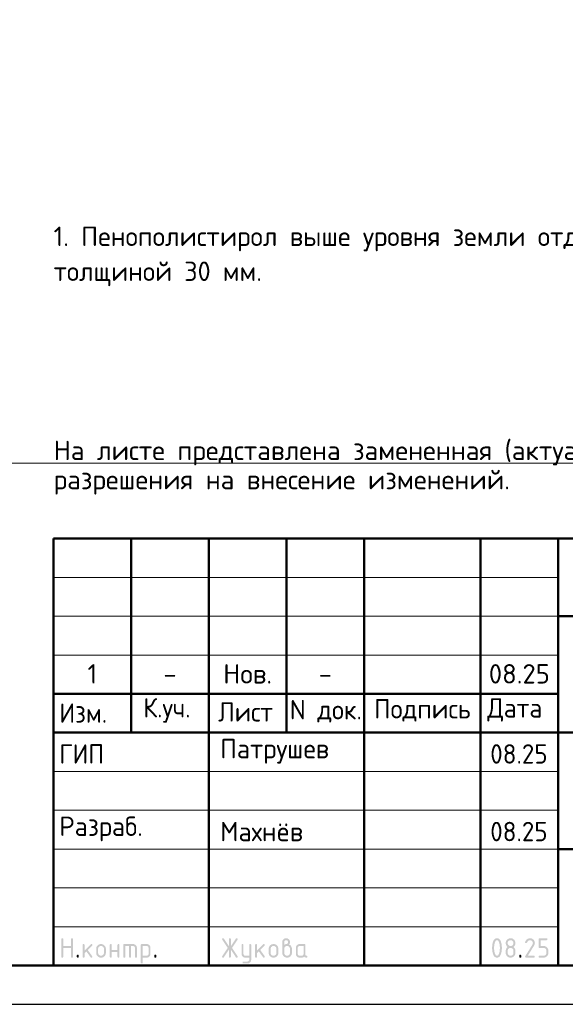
# Model space of a CAD drawing. Header units: millimetres. Extents: x 0 to 42000, y 0 to 29700.
# Tile 2 of 19: x 22563 to 29593, y 0 to 12686. Entities that reach past the tile are written whole.
import ezdxf

# ---------------------------------------------------------------- set-up
doc = ezdxf.new("R2010")
doc.units = ezdxf.units.MM
doc.layers.add('Standard', color=7, linetype='Continuous', lineweight=25)
doc.styles.add('ISOCPEUR', font='txt')

msp = doc.modelspace()

# ---------------------------------------------------------------- hatches: boundary and pattern name
at = {"layer": 'Standard', "linetype": 'Continuous', "lineweight": 25, "transparency": 33554687}
for points in [[(23099, 614), (23099, 839), (23099, 840), (23099, 842), (23099, 843), (23100, 844), (23100, 845), (23101, 846), (23101, 847), (23102, 848), (23103, 849), (23104, 850), (23105, 850), (23106, 851), (23107, 851), (23109, 851), (23110, 851), (23112, 851), (23113, 851), (23115, 851), (23116, 851), (23117, 851), (23118, 850), (23119, 850), (23120, 849), (23121, 848), (23122, 847), (23122, 846), (23123, 845), (23123, 844), (23124, 843), (23124, 842), (23124, 840), (23124, 839), (23124, 751), (23224, 751), (23224, 839), (23224, 840), (23224, 842), (23224, 843), (23225, 844), (23225, 845), (23226, 846), (23226, 847), (23227, 848), (23228, 849), (23229, 850), (23230, 850), (23231, 851), (23232, 851), (23233, 851), (23235, 851), (23236, 851), (23238, 851), (23239, 851), (23241, 851), (23242, 851), (23243, 850), (23244, 850), (23245, 849), (23246, 848), (23247, 847), (23247, 846), (23248, 845), (23248, 844), (23249, 843), (23249, 842), (23249, 840), (23249, 839), (23249, 614), (23249, 612), (23249, 611), (23249, 609), (23248, 608), (23248, 607), (23247, 606), (23247, 605), (23246, 604), (23245, 604), (23244, 603), (23243, 602), (23242, 602), (23241, 602), (23239, 601), (23238, 601), (23236, 601), (23235, 601), (23233, 601), (23232, 602), (23231, 602), (23230, 602), (23229, 603), (23228, 604), (23227, 604), (23226, 605), (23226, 606), (23225, 607), (23225, 608), (23224, 609), (23224, 611), (23224, 612), (23224, 614), (23224, 726), (23124, 726), (23124, 614), (23124, 612), (23124, 611), (23124, 609), (23123, 608), (23123, 607), (23122, 606), (23122, 605), (23121, 604), (23120, 604), (23119, 603), (23118, 602), (23117, 602), (23116, 602), (23115, 601), (23113, 601), (23112, 601), (23110, 601), (23109, 601), (23107, 602), (23106, 602), (23105, 602), (23104, 603), (23103, 604), (23102, 604), (23101, 605), (23101, 606), (23100, 607), (23100, 608), (23099, 609), (23099, 611), (23099, 612)], [(23399, 694), (23478, 773), (23478, 773), (23479, 774), (23480, 775), (23482, 775), (23483, 776), (23484, 776), (23485, 776), (23486, 776), (23488, 776), (23489, 776), (23491, 776), (23492, 775), (23493, 775), (23494, 774), (23495, 774), (23496, 773), (23497, 772), (23497, 771), (23498, 770), (23498, 769), (23499, 768), (23499, 767), (23499, 765), (23499, 764), (23499, 762), (23499, 761), (23498, 760), (23498, 759), (23497, 758), (23497, 757), (23496, 756), (23495, 755), (23440, 700), (23496, 621), (23498, 619), (23498, 617), (23499, 616), (23499, 614), (23499, 612), (23499, 611), (23499, 609), (23498, 608), (23498, 607), (23497, 606), (23497, 605), (23496, 604), (23495, 604), (23494, 603), (23493, 602), (23492, 602), (23491, 602), (23489, 601), (23488, 601), (23486, 601), (23485, 601), (23483, 602), (23482, 602), (23480, 603), (23479, 603), (23478, 604), (23477, 605), (23476, 607), (23422, 682), (23399, 659), (23399, 614), (23399, 612), (23399, 611), (23399, 609), (23398, 608), (23398, 607), (23397, 606), (23397, 605), (23396, 604), (23395, 604), (23394, 603), (23393, 602), (23392, 602), (23391, 602), (23389, 601), (23388, 601), (23386, 601), (23385, 601), (23383, 601), (23382, 602), (23381, 602), (23380, 602), (23379, 603), (23378, 604), (23377, 604), (23376, 605), (23376, 606), (23375, 607), (23375, 608), (23374, 609), (23374, 611), (23374, 612), (23374, 614), (23374, 764), (23374, 765), (23374, 767), (23374, 768), (23375, 769), (23375, 770), (23376, 771), (23376, 772), (23377, 773), (23378, 774), (23379, 774), (23380, 775), (23381, 775), (23382, 776), (23383, 776), (23385, 776), (23386, 776), (23388, 776), (23389, 776), (23391, 776), (23392, 775), (23393, 775), (23394, 774), (23395, 774), (23396, 773), (23397, 772), (23397, 771), (23398, 770), (23398, 769), (23399, 768), (23399, 767), (23399, 765), (23399, 764)], [(23749, 676), (23749, 614), (23749, 612), (23748, 611), (23748, 609), (23748, 608), (23747, 607), (23747, 606), (23746, 605), (23746, 604), (23745, 604), (23744, 603), (23743, 602), (23742, 602), (23740, 602), (23739, 601), (23738, 601), (23736, 601), (23735, 601), (23733, 601), (23732, 602), (23731, 602), (23729, 602), (23729, 603), (23728, 604), (23727, 604), (23726, 605), (23725, 606), (23725, 607), (23724, 608), (23724, 609), (23724, 611), (23724, 612), (23724, 614), (23724, 764), (23724, 765), (23724, 767), (23724, 768), (23724, 769), (23725, 770), (23725, 771), (23726, 772), (23727, 773), (23728, 774), (23729, 774), (23729, 775), (23731, 775), (23732, 776), (23733, 776), (23735, 776), (23736, 776), (23738, 776), (23739, 776), (23740, 776), (23742, 775), (23743, 775), (23744, 774), (23745, 774), (23746, 773), (23746, 772), (23747, 771), (23747, 770), (23748, 769), (23748, 768), (23748, 767), (23749, 765), (23749, 764), (23749, 701), (23823, 701), (23823, 764), (23823, 765), (23824, 767), (23824, 768), (23824, 769), (23825, 770), (23825, 771), (23826, 772), (23826, 773), (23827, 774), (23828, 774), (23829, 775), (23830, 775), (23832, 776), (23833, 776), (23834, 776), (23836, 776), (23837, 776), (23839, 776), (23840, 776), (23841, 775), (23843, 775), (23843, 774), (23844, 774), (23845, 773), (23846, 772), (23847, 771), (23847, 770), (23848, 769), (23848, 768), (23848, 767), (23848, 765), (23848, 764), (23848, 614), (23848, 612), (23848, 611), (23848, 609), (23848, 608), (23847, 607), (23847, 606), (23846, 605), (23845, 604), (23844, 604), (23843, 603), (23843, 602), (23841, 602), (23840, 602), (23839, 601), (23837, 601), (23836, 601), (23834, 601), (23833, 601), (23832, 602), (23830, 602), (23829, 602), (23828, 603), (23827, 604), (23826, 604), (23826, 605), (23825, 606), (23825, 607), (23824, 608), (23824, 609), (23824, 611), (23823, 612), (23823, 614), (23823, 676)], [(23911, 776), (24023, 776), (24026, 776), (24028, 776), (24031, 776), (24033, 775), (24036, 775), (24038, 774), (24040, 773), (24043, 773), (24045, 772), (24047, 770), (24049, 769), (24051, 768), (24053, 767), (24055, 765), (24057, 763), (24059, 762), (24061, 760), (24062, 758), (24064, 756), (24065, 754), (24067, 752), (24068, 750), (24069, 748), (24070, 745), (24071, 743), (24071, 741), (24072, 739), (24072, 736), (24073, 734), (24073, 731), (24073, 729), (24073, 726), (24073, 614), (24073, 612), (24073, 611), (24073, 609), (24073, 608), (24072, 607), (24072, 606), (24071, 605), (24070, 604), (24069, 604), (24068, 603), (24067, 602), (24066, 602), (24065, 602), (24064, 601), (24062, 601), (24061, 601), (24059, 601), (24058, 601), (24057, 602), (24055, 602), (24054, 602), (24053, 603), (24052, 604), (24051, 604), (24051, 605), (24050, 606), (24049, 607), (24049, 608), (24049, 609), (24048, 611), (24048, 612), (24048, 614), (24048, 726), (24048, 729), (24048, 731), (24047, 734), (24046, 736), (24046, 738), (24044, 740), (24043, 742), (24041, 744), (24039, 746), (24037, 747), (24035, 748), (24033, 749), (24031, 750), (24028, 751), (24026, 751), (24023, 751), (23998, 751), (23998, 614), (23998, 612), (23998, 611), (23998, 609), (23998, 608), (23997, 607), (23997, 606), (23996, 605), (23995, 604), (23995, 604), (23994, 603), (23993, 602), (23991, 602), (23990, 602), (23989, 601), (23987, 601), (23986, 601), (23984, 601), (23983, 601), (23982, 602), (23980, 602), (23979, 602), (23978, 603), (23977, 604), (23977, 604), (23976, 605), (23975, 606), (23975, 607), (23974, 608), (23974, 609), (23974, 611), (23973, 612), (23973, 614), (23973, 751), (23924, 751), (23924, 614), (23924, 612), (23923, 611), (23923, 609), (23923, 608), (23922, 607), (23922, 606), (23921, 605), (23920, 604), (23920, 604), (23919, 603), (23918, 602), (23916, 602), (23915, 602), (23914, 601), (23913, 601), (23911, 601), (23909, 601), (23908, 601), (23907, 602), (23906, 602), (23904, 602), (23903, 603), (23902, 604), (23902, 604), (23901, 605), (23900, 606), (23900, 607), (23899, 608), (23899, 609), (23899, 611), (23898, 612), (23898, 614), (23898, 764), (23898, 765), (23899, 767), (23899, 768), (23899, 769), (23900, 770), (23900, 771), (23901, 772), (23902, 773), (23902, 774), (23903, 774), (23904, 775), (23906, 775), (23907, 776), (23908, 776), (23909, 776)], [(25259, 704), (25194, 607), (25193, 605), (25192, 604), (25191, 603), (25190, 603), (25188, 602), (25187, 602), (25185, 601), (25183, 601), (25182, 601), (25180, 601), (25179, 602), (25178, 602), (25177, 603), (25176, 603), (25175, 604), (25174, 605), (25173, 605), (25173, 606), (25172, 607), (25172, 609), (25171, 610), (25171, 611), (25171, 613), (25171, 614), (25171, 616), (25172, 618), (25172, 619), (25173, 621), (25243, 726), (25173, 832), (25172, 833), (25172, 835), (25171, 837), (25171, 838), (25171, 840), (25171, 841), (25171, 843), (25172, 844), (25172, 845), (25173, 846), (25173, 847), (25174, 848), (25175, 849), (25176, 849), (25177, 850), (25178, 850), (25179, 851), (25181, 851), (25182, 851), (25184, 851), (25185, 851), (25187, 851), (25188, 851), (25189, 850), (25191, 849), (25192, 848), (25193, 847), (25194, 846), (25259, 749), (25259, 839), (25259, 840), (25259, 842), (25259, 843), (25259, 844), (25260, 845), (25260, 846), (25261, 847), (25262, 848), (25262, 849), (25263, 850), (25264, 850), (25266, 851), (25267, 851), (25268, 851), (25269, 851), (25271, 851), (25273, 851), (25274, 851), (25275, 851), (25277, 851), (25278, 850), (25279, 850), (25280, 849), (25280, 848), (25281, 847), (25282, 846), (25282, 845), (25283, 844), (25283, 843), (25283, 842), (25284, 840), (25284, 839), (25284, 749), (25348, 846), (25349, 847), (25350, 848), (25351, 849), (25353, 850), (25354, 851), (25356, 851), (25357, 851), (25359, 851), (25360, 851), (25361, 851), (25362, 851), (25363, 850), (25365, 850), (25366, 849), (25367, 848), (25367, 847), (25368, 847), (25369, 846), (25370, 845), (25370, 843), (25371, 842), (25371, 841), (25371, 840), (25371, 839), (25371, 837), (25371, 835), (25370, 833), (25369, 832), (25299, 726), (25369, 621), (25370, 619), (25371, 617), (25371, 616), (25371, 614), (25371, 613), (25371, 611), (25371, 610), (25370, 609), (25370, 608), (25369, 607), (25368, 606), (25368, 605), (25367, 604), (25366, 603), (25365, 603), (25364, 602), (25363, 602), (25361, 602), (25360, 601), (25359, 601), (25357, 601), (25356, 602), (25354, 602), (25353, 603), (25351, 603), (25350, 604), (25349, 605), (25348, 607), (25284, 704), (25284, 614), (25284, 612), (25283, 611), (25283, 609), (25283, 608), (25282, 607), (25282, 606), (25281, 605), (25280, 604), (25280, 604), (25279, 603), (25278, 602), (25277, 602), (25275, 602), (25274, 601), (25273, 601), (25271, 601), (25269, 601), (25268, 601), (25267, 602), (25266, 602), (25264, 602), (25263, 603), (25262, 604), (25262, 604), (25261, 605), (25260, 606), (25260, 607), (25259, 608), (25259, 609), (25259, 611), (25259, 612), (25259, 614)], [(25521, 576), (25521, 601), (25471, 601), (25468, 601), (25466, 602), (25463, 602), (25461, 602), (25458, 603), (25456, 603), (25454, 604), (25452, 605), (25449, 606), (25447, 607), (25445, 608), (25443, 609), (25441, 611), (25439, 612), (25437, 614), (25436, 616), (25434, 618), (25432, 620), (25431, 622), (25429, 624), (25428, 626), (25427, 628), (25426, 630), (25425, 632), (25424, 634), (25423, 637), (25422, 639), (25422, 641), (25422, 644), (25421, 646), (25421, 649), (25421, 651), (25421, 764), (25421, 765), (25421, 767), (25421, 768), (25422, 769), (25422, 770), (25423, 771), (25423, 772), (25424, 773), (25425, 774), (25426, 774), (25427, 775), (25428, 775), (25429, 776), (25431, 776), (25432, 776), (25434, 776), (25435, 776), (25437, 776), (25438, 776), (25439, 775), (25440, 775), (25441, 774), (25442, 774), (25443, 773), (25444, 772), (25444, 771), (25445, 770), (25445, 769), (25446, 768), (25446, 767), (25446, 765), (25446, 764), (25446, 651), (25446, 649), (25447, 646), (25447, 644), (25448, 642), (25449, 640), (25450, 638), (25452, 636), (25454, 634), (25455, 632), (25457, 630), (25459, 629), (25462, 628), (25464, 627), (25466, 627), (25468, 626), (25471, 626), (25521, 626), (25521, 764), (25521, 765), (25521, 767), (25521, 768), (25522, 769), (25522, 770), (25523, 771), (25523, 772), (25524, 773), (25525, 774), (25526, 774), (25527, 775), (25528, 775), (25529, 776), (25530, 776), (25532, 776), (25533, 776), (25535, 776), (25536, 776), (25538, 776), (25539, 775), (25540, 775), (25541, 774), (25542, 774), (25543, 773), (25544, 772), (25544, 771), (25545, 770), (25545, 769), (25545, 768), (25546, 767), (25546, 765), (25546, 764), (25546, 576), (25546, 574), (25546, 571), (25545, 569), (25545, 566), (25545, 564), (25544, 562), (25543, 559), (25542, 557), (25541, 555), (25540, 553), (25539, 551), (25538, 549), (25537, 547), (25535, 545), (25533, 543), (25532, 541), (25530, 539), (25528, 538), (25526, 536), (25524, 535), (25522, 533), (25520, 532), (25518, 531), (25516, 530), (25514, 529), (25511, 528), (25509, 528), (25507, 527), (25504, 527), (25502, 527), (25499, 526), (25497, 526), (25446, 526), (25445, 526), (25443, 527), (25442, 527), (25441, 527), (25440, 528), (25439, 528), (25438, 529), (25437, 529), (25436, 530), (25435, 531), (25435, 532), (25434, 533), (25434, 535), (25434, 536), (25434, 537), (25434, 539), (25434, 540), (25434, 541), (25434, 542), (25435, 544), (25435, 545), (25436, 546), (25436, 547), (25437, 548), (25438, 549), (25439, 549), (25440, 550), (25442, 550), (25443, 551), (25444, 551), (25445, 551), (25446, 551), (25496, 551), (25499, 551), (25501, 552), (25503, 552), (25506, 553), (25508, 554), (25510, 555), (25512, 557), (25514, 558), (25515, 560), (25517, 562), (25518, 564), (25519, 566), (25520, 568), (25520, 571), (25521, 573)], [(25621, 694), (25700, 773), (25700, 773), (25701, 774), (25702, 775), (25704, 775), (25705, 776), (25706, 776), (25707, 776), (25708, 776), (25710, 776), (25711, 776), (25713, 776), (25714, 775), (25715, 775), (25716, 774), (25717, 774), (25718, 773), (25719, 772), (25719, 771), (25720, 770), (25720, 769), (25721, 768), (25721, 767), (25721, 765), (25721, 764), (25721, 762), (25721, 761), (25721, 760), (25720, 759), (25720, 758), (25719, 757), (25718, 756), (25717, 755), (25662, 700), (25719, 621), (25720, 619), (25720, 617), (25721, 616), (25721, 614), (25721, 612), (25721, 611), (25721, 609), (25720, 608), (25720, 607), (25719, 606), (25719, 605), (25718, 604), (25717, 604), (25716, 603), (25715, 602), (25714, 602), (25713, 602), (25711, 601), (25710, 601), (25708, 601), (25707, 601), (25705, 602), (25704, 602), (25703, 603), (25701, 603), (25700, 604), (25699, 605), (25698, 607), (25644, 682), (25621, 659), (25621, 614), (25621, 612), (25621, 611), (25621, 609), (25620, 608), (25620, 607), (25619, 606), (25619, 605), (25618, 604), (25617, 604), (25616, 603), (25615, 602), (25614, 602), (25613, 602), (25611, 601), (25610, 601), (25608, 601), (25607, 601), (25606, 601), (25604, 602), (25603, 602), (25602, 602), (25601, 603), (25600, 604), (25599, 604), (25598, 605), (25598, 606), (25597, 607), (25597, 608), (25596, 609), (25596, 611), (25596, 612), (25596, 614), (25596, 764), (25596, 765), (25596, 767), (25596, 768), (25597, 769), (25597, 770), (25598, 771), (25598, 772), (25599, 773), (25600, 774), (25601, 774), (25602, 775), (25603, 775), (25604, 776), (25606, 776), (25607, 776), (25608, 776), (25610, 776), (25611, 776), (25613, 776), (25614, 775), (25615, 775), (25616, 774), (25617, 774), (25618, 773), (25619, 772), (25619, 771), (25620, 770), (25620, 769), (25621, 768), (25621, 767), (25621, 765), (25621, 764)], [(29137, 851), (29140, 851), (29144, 851), (29147, 851), (29150, 850), (29153, 850), (29156, 849), (29158, 848), (29161, 847), (29164, 846), (29167, 844), (29169, 843), (29172, 841), (29174, 839), (29177, 837), (29179, 835), (29181, 833), (29184, 831), (29186, 828), (29188, 826), (29189, 823), (29191, 821), (29193, 818), (29194, 816), (29195, 813), (29196, 810), (29197, 807), (29198, 804), (29198, 801), (29199, 798), (29199, 795), (29200, 792), (29200, 789), (29200, 784), (29199, 780), (29198, 775), (29197, 771), (29195, 766), (29193, 762), (29191, 757), (29188, 753), (29110, 626), (29187, 626), (29189, 626), (29190, 626), (29191, 626), (29193, 626), (29194, 625), (29195, 625), (29196, 624), (29197, 623), (29197, 622), (29198, 621), (29198, 620), (29199, 619), (29199, 618), (29199, 617), (29200, 615), (29200, 614), (29200, 612), (29199, 611), (29199, 610), (29199, 608), (29198, 607), (29198, 606), (29197, 605), (29197, 604), (29196, 604), (29195, 603), (29194, 602), (29193, 602), (29191, 602), (29190, 601), (29189, 601), (29187, 601), (29087, 601), (29086, 601), (29084, 601), (29083, 602), (29082, 602), (29081, 602), (29080, 603), (29079, 604), (29078, 604), (29077, 605), (29076, 606), (29076, 607), (29075, 608), (29075, 609), (29075, 611), (29075, 612), (29075, 614), (29075, 616), (29075, 617), (29076, 619), (29077, 621), (29168, 768), (29170, 771), (29171, 773), (29172, 776), (29173, 778), (29174, 781), (29174, 783), (29175, 786), (29175, 789), (29175, 793), (29174, 796), (29173, 800), (29172, 803), (29171, 806), (29168, 809), (29166, 813), (29164, 815), (29161, 818), (29158, 820), (29155, 822), (29152, 823), (29148, 825), (29145, 826), (29141, 826), (29137, 826), (29135, 826), (29132, 826), (29129, 825), (29127, 824), (29124, 823), (29122, 822), (29119, 820), (29117, 818), (29114, 816), (29112, 814), (29110, 812), (29107, 809), (29105, 806), (29103, 802), (29100, 799), (29098, 795), (29097, 793), (29096, 792), (29095, 791), (29094, 790), (29092, 790), (29091, 789), (29089, 789), (29087, 789), (29086, 789), (29084, 789), (29083, 789), (29082, 790), (29081, 790), (29080, 791), (29079, 791), (29078, 792), (29077, 793), (29076, 794), (29076, 795), (29075, 796), (29075, 797), (29075, 798), (29075, 800), (29075, 801), (29075, 803), (29075, 804), (29075, 805), (29076, 806), (29079, 812), (29082, 817), (29085, 822), (29088, 826), (29092, 830), (29095, 834), (29099, 837), (29103, 840), (29107, 843), (29111, 845), (29115, 847), (29119, 848), (29123, 850), (29128, 851), (29132, 851)], [(29250, 739), (29250, 839), (29250, 840), (29250, 842), (29250, 843), (29250, 844), (29251, 845), (29251, 846), (29252, 847), (29253, 848), (29253, 849), (29254, 850), (29255, 850), (29257, 851), (29258, 851), (29259, 851), (29261, 851), (29262, 851), (29349, 851), (29351, 851), (29352, 851), (29354, 851), (29355, 851), (29356, 850), (29357, 850), (29358, 849), (29359, 848), (29359, 847), (29360, 846), (29361, 845), (29361, 844), (29361, 843), (29362, 842), (29362, 840), (29362, 839), (29362, 837), (29362, 836), (29361, 834), (29361, 833), (29361, 832), (29360, 831), (29359, 830), (29359, 829), (29358, 829), (29357, 828), (29356, 827), (29355, 827), (29354, 827), (29352, 826), (29351, 826), (29349, 826), (29275, 826), (29275, 751), (29312, 751), (29315, 751), (29318, 751), (29322, 751), (29324, 750), (29327, 750), (29330, 749), (29333, 748), (29336, 747), (29339, 746), (29341, 744), (29344, 743), (29347, 741), (29349, 739), (29351, 737), (29354, 735), (29356, 733), (29358, 731), (29360, 728), (29362, 726), (29364, 723), (29366, 721), (29367, 718), (29369, 715), (29370, 713), (29371, 710), (29372, 707), (29373, 704), (29373, 701), (29374, 698), (29374, 695), (29374, 692), (29374, 689), (29374, 664), (29374, 661), (29374, 657), (29374, 654), (29373, 651), (29373, 648), (29372, 645), (29371, 643), (29370, 640), (29369, 637), (29367, 634), (29366, 632), (29364, 629), (29362, 627), (29360, 624), (29358, 622), (29356, 620), (29354, 617), (29351, 615), (29349, 613), (29346, 612), (29344, 610), (29341, 608), (29339, 607), (29336, 606), (29333, 605), (29330, 604), (29327, 603), (29324, 602), (29321, 602), (29318, 602), (29315, 601), (29312, 601), (29262, 601), (29261, 601), (29259, 601), (29258, 602), (29257, 602), (29255, 602), (29254, 603), (29253, 604), (29253, 604), (29252, 605), (29251, 606), (29251, 607), (29250, 608), (29250, 610), (29250, 611), (29250, 612), (29250, 614), (29250, 615), (29250, 617), (29250, 618), (29250, 619), (29251, 620), (29251, 621), (29252, 622), (29253, 623), (29253, 624), (29254, 625), (29255, 625), (29257, 626), (29258, 626), (29259, 626), (29261, 626), (29262, 626), (29312, 626), (29316, 626), (29319, 627), (29323, 628), (29326, 629), (29330, 630), (29333, 632), (29336, 634), (29338, 637), (29341, 640), (29343, 643), (29345, 646), (29347, 649), (29348, 653), (29349, 656), (29349, 660), (29349, 664), (29349, 689), (29349, 693), (29349, 696), (29348, 700), (29347, 703), (29345, 707), (29343, 710), (29341, 713), (29338, 715), (29336, 718), (29333, 720), (29330, 722), (29326, 724), (29323, 725), (29319, 726), (29316, 726), (29312, 726), (29262, 726), (29261, 726), (29259, 726), (29258, 727), (29257, 727), (29255, 727), (29254, 728), (29253, 729), (29253, 729), (29252, 730), (29251, 731), (29251, 732), (29250, 733), (29250, 734), (29250, 736), (29250, 737)], [(23299, 626), (23299, 628), (23299, 629), (23299, 631), (23300, 632), (23300, 633), (23301, 634), (23301, 635), (23302, 636), (23303, 637), (23304, 637), (23305, 638), (23306, 638), (23307, 638), (23309, 639), (23310, 639), (23312, 639), (23313, 639), (23314, 639), (23316, 638), (23317, 638), (23318, 638), (23319, 637), (23320, 637), (23321, 636), (23322, 635), (23322, 634), (23323, 633), (23323, 632), (23324, 631), (23324, 629), (23324, 628), (23324, 626), (23324, 614), (23324, 612), (23324, 611), (23324, 610), (23323, 608), (23323, 607), (23322, 606), (23322, 605), (23321, 604), (23320, 604), (23319, 603), (23318, 602), (23317, 602), (23316, 602), (23314, 601), (23313, 601), (23312, 601), (23310, 601), (23309, 601), (23307, 602), (23306, 602), (23305, 602), (23304, 603), (23303, 604), (23302, 604), (23301, 605), (23301, 606), (23300, 607), (23300, 608), (23299, 610), (23299, 611), (23299, 612), (23299, 614)], [(24298, 626), (24298, 628), (24298, 629), (24299, 631), (24299, 632), (24299, 633), (24300, 634), (24301, 635), (24301, 636), (24302, 637), (24303, 637), (24304, 638), (24305, 638), (24307, 638), (24308, 639), (24309, 639), (24311, 639), (24312, 639), (24314, 639), (24315, 638), (24316, 638), (24317, 638), (24318, 637), (24319, 637), (24320, 636), (24321, 635), (24322, 634), (24322, 633), (24323, 632), (24323, 631), (24323, 629), (24323, 628), (24323, 626), (24323, 614), (24323, 612), (24323, 611), (24323, 610), (24323, 608), (24322, 607), (24322, 606), (24321, 605), (24320, 604), (24319, 604), (24318, 603), (24317, 602), (24316, 602), (24315, 602), (24314, 601), (24312, 601), (24311, 601), (24309, 601), (24308, 601), (24307, 602), (24305, 602), (24304, 602), (24303, 603), (24302, 604), (24301, 604), (24301, 605), (24300, 606), (24299, 607), (24299, 608), (24299, 610), (24298, 611), (24298, 612), (24298, 614)], [(29000, 626), (29000, 628), (29000, 629), (29000, 631), (29001, 632), (29001, 633), (29002, 634), (29002, 635), (29003, 636), (29004, 637), (29005, 637), (29006, 638), (29007, 638), (29008, 638), (29009, 639), (29011, 639), (29012, 639), (29014, 639), (29015, 639), (29017, 638), (29018, 638), (29019, 638), (29020, 637), (29021, 637), (29022, 636), (29023, 635), (29023, 634), (29024, 633), (29024, 632), (29024, 631), (29025, 629), (29025, 628), (29025, 626), (29025, 614), (29025, 612), (29025, 611), (29024, 610), (29024, 608), (29024, 607), (29023, 606), (29023, 605), (29022, 604), (29021, 604), (29020, 603), (29019, 602), (29018, 602), (29017, 602), (29015, 601), (29014, 601), (29012, 601), (29011, 601), (29009, 601), (29008, 602), (29007, 602), (29006, 602), (29005, 603), (29004, 604), (29003, 604), (29002, 605), (29002, 606), (29001, 607), (29001, 608), (29000, 610), (29000, 611), (29000, 612), (29000, 614)]]:
    msp.add_hatch(color=7, dxfattribs=at).paths.add_polyline_path(points, flags=16)
h = msp.add_hatch(color=7, dxfattribs=at)
h.paths.add_polyline_path([(23549, 664), (23549, 714), (23549, 717), (23549, 720), (23549, 723), (23550, 726), (23550, 729), (23551, 732), (23552, 735), (23553, 738), (23554, 740), (23556, 743), (23557, 746), (23559, 748), (23561, 751), (23563, 753), (23565, 756), (23567, 758), (23569, 760), (23572, 762), (23574, 764), (23577, 766), (23579, 768), (23582, 769), (23584, 770), (23587, 772), (23590, 773), (23593, 774), (23596, 774), (23599, 775), (23602, 776), (23605, 776), (23608, 776), (23611, 776), (23614, 776), (23618, 776), (23621, 776), (23624, 775), (23627, 774), (23630, 774), (23633, 773), (23635, 772), (23638, 770), (23641, 769), (23643, 768), (23646, 766), (23648, 764), (23651, 762), (23653, 760), (23655, 758), (23658, 756), (23660, 753), (23662, 751), (23663, 749), (23665, 746), (23666, 743), (23668, 741), (23669, 738), (23670, 735), (23671, 732), (23672, 729), (23672, 726), (23673, 723), (23673, 720), (23674, 717), (23674, 714), (23674, 664), (23674, 660), (23673, 657), (23673, 654), (23672, 651), (23672, 648), (23671, 645), (23670, 642), (23669, 640), (23668, 637), (23666, 634), (23665, 632), (23663, 629), (23662, 627), (23660, 624), (23658, 622), (23655, 620), (23653, 617), (23651, 615), (23648, 613), (23646, 612), (23643, 610), (23641, 608), (23638, 607), (23635, 606), (23632, 605), (23629, 604), (23627, 603), (23624, 602), (23621, 602), (23617, 602), (23614, 601), (23611, 601), (23608, 601), (23605, 602), (23602, 602), (23599, 602), (23596, 603), (23593, 604), (23590, 605), (23587, 606), (23584, 607), (23582, 608), (23579, 610), (23577, 612), (23574, 613), (23572, 615), (23569, 617), (23567, 620), (23565, 622), (23563, 624), (23561, 627), (23559, 629), (23557, 632), (23556, 634), (23554, 637), (23553, 640), (23552, 642), (23551, 645), (23550, 648), (23550, 651), (23549, 654), (23549, 657), (23549, 660)], flags=16)
h.paths.add_polyline_path([(23648, 664), (23648, 714), (23648, 718), (23648, 721), (23647, 725), (23646, 728), (23644, 732), (23642, 735), (23640, 738), (23638, 740), (23635, 743), (23632, 745), (23629, 747), (23625, 749), (23622, 750), (23619, 751), (23615, 751), (23611, 751), (23607, 751), (23604, 751), (23600, 750), (23597, 749), (23594, 747), (23590, 745), (23587, 743), (23585, 740), (23582, 738), (23580, 735), (23578, 732), (23577, 728), (23575, 725), (23574, 721), (23574, 718), (23574, 714), (23574, 664), (23574, 660), (23574, 656), (23575, 653), (23577, 649), (23578, 646), (23580, 643), (23582, 640), (23585, 637), (23587, 634), (23590, 632), (23593, 630), (23597, 629), (23600, 628), (23604, 627), (23607, 626), (23611, 626), (23615, 626), (23619, 627), (23622, 628), (23625, 629), (23629, 630), (23632, 633), (23635, 635), (23638, 637), (23640, 640), (23642, 643), (23644, 646), (23646, 649), (23647, 653), (23648, 656), (23648, 660)])
h = msp.add_hatch(color=7, dxfattribs=at)
h.paths.add_polyline_path([(24123, 764), (24123, 765), (24124, 767), (24124, 768), (24124, 769), (24125, 770), (24125, 771), (24126, 772), (24127, 773), (24127, 774), (24128, 774), (24129, 775), (24130, 775), (24132, 776), (24133, 776), (24134, 776), (24136, 776), (24198, 776), (24201, 776), (24203, 776), (24206, 776), (24208, 775), (24211, 775), (24213, 774), (24215, 773), (24218, 773), (24220, 772), (24222, 770), (24224, 769), (24226, 768), (24228, 767), (24230, 765), (24232, 763), (24234, 762), (24236, 760), (24237, 758), (24239, 756), (24240, 754), (24241, 752), (24243, 750), (24244, 748), (24245, 746), (24245, 743), (24246, 741), (24247, 739), (24247, 736), (24248, 734), (24248, 731), (24248, 729), (24248, 726), (24248, 651), (24248, 649), (24248, 646), (24248, 644), (24247, 641), (24247, 639), (24246, 637), (24245, 634), (24245, 632), (24244, 630), (24243, 628), (24241, 626), (24240, 624), (24239, 622), (24237, 620), (24236, 618), (24234, 616), (24232, 614), (24230, 612), (24228, 611), (24226, 609), (24224, 608), (24222, 607), (24220, 606), (24218, 605), (24215, 604), (24213, 603), (24211, 603), (24208, 602), (24206, 602), (24203, 602), (24201, 601), (24198, 601), (24148, 601), (24148, 539), (24148, 537), (24148, 536), (24148, 535), (24148, 533), (24147, 532), (24147, 531), (24146, 530), (24145, 529), (24145, 529), (24144, 528), (24143, 528), (24141, 527), (24140, 527), (24139, 527), (24138, 526), (24136, 526), (24134, 526), (24133, 527), (24132, 527), (24130, 527), (24129, 528), (24128, 528), (24127, 529), (24127, 529), (24126, 530), (24125, 531), (24125, 532), (24124, 533), (24124, 535), (24124, 536), (24123, 537), (24123, 539)], flags=16)
h.paths.add_polyline_path([(24148, 751), (24148, 626), (24198, 626), (24201, 626), (24203, 627), (24206, 627), (24208, 628), (24210, 629), (24212, 630), (24214, 632), (24216, 634), (24218, 635), (24219, 637), (24220, 639), (24221, 642), (24222, 644), (24223, 646), (24223, 649), (24223, 651), (24223, 726), (24223, 729), (24223, 731), (24222, 734), (24221, 736), (24220, 738), (24219, 740), (24218, 742), (24216, 744), (24214, 746), (24212, 747), (24210, 748), (24208, 749), (24206, 750), (24203, 751), (24201, 751), (24198, 751)])
h = msp.add_hatch(color=7, dxfattribs=at)
h.paths.add_polyline_path([(25771, 664), (25771, 714), (25771, 717), (25771, 720), (25771, 723), (25772, 726), (25773, 729), (25773, 732), (25774, 735), (25775, 738), (25777, 740), (25778, 743), (25779, 746), (25781, 748), (25783, 751), (25785, 753), (25787, 756), (25789, 758), (25791, 760), (25794, 762), (25796, 764), (25799, 766), (25801, 768), (25804, 769), (25806, 770), (25809, 772), (25812, 773), (25815, 774), (25818, 774), (25821, 775), (25824, 776), (25827, 776), (25830, 776), (25833, 776), (25836, 776), (25840, 776), (25843, 776), (25846, 775), (25849, 774), (25852, 774), (25855, 773), (25857, 772), (25860, 770), (25863, 769), (25865, 768), (25868, 766), (25871, 764), (25873, 762), (25875, 760), (25878, 758), (25880, 756), (25882, 753), (25884, 751), (25885, 749), (25887, 746), (25889, 743), (25890, 741), (25891, 738), (25892, 735), (25893, 732), (25894, 729), (25894, 726), (25895, 723), (25895, 720), (25896, 717), (25896, 714), (25896, 664), (25896, 660), (25895, 657), (25895, 654), (25894, 651), (25894, 648), (25893, 645), (25892, 642), (25891, 640), (25890, 637), (25888, 634), (25887, 632), (25885, 629), (25884, 627), (25882, 624), (25880, 622), (25877, 620), (25875, 617), (25873, 615), (25870, 613), (25868, 612), (25865, 610), (25863, 608), (25860, 607), (25857, 606), (25854, 605), (25852, 604), (25849, 603), (25846, 602), (25843, 602), (25840, 602), (25836, 601), (25833, 601), (25830, 601), (25827, 602), (25824, 602), (25821, 602), (25818, 603), (25815, 604), (25812, 605), (25809, 606), (25806, 607), (25804, 608), (25801, 610), (25799, 612), (25796, 613), (25794, 615), (25791, 617), (25789, 620), (25787, 622), (25785, 624), (25783, 627), (25781, 629), (25779, 632), (25778, 634), (25777, 637), (25775, 640), (25774, 642), (25773, 645), (25773, 648), (25772, 651), (25771, 654), (25771, 657), (25771, 660)], flags=16)
h.paths.add_polyline_path([(25871, 664), (25871, 714), (25871, 718), (25870, 721), (25869, 725), (25868, 728), (25866, 732), (25864, 735), (25862, 738), (25860, 740), (25857, 743), (25854, 745), (25851, 747), (25848, 749), (25844, 750), (25841, 751), (25837, 751), (25833, 751), (25829, 751), (25826, 751), (25822, 750), (25819, 749), (25816, 747), (25813, 745), (25810, 743), (25807, 740), (25804, 738), (25802, 735), (25800, 732), (25799, 728), (25797, 725), (25797, 721), (25796, 718), (25796, 714), (25796, 664), (25796, 660), (25797, 656), (25797, 653), (25799, 649), (25800, 646), (25802, 643), (25804, 640), (25807, 637), (25809, 634), (25812, 632), (25815, 630), (25819, 629), (25822, 628), (25826, 627), (25829, 626), (25833, 626), (25837, 626), (25841, 627), (25844, 628), (25848, 629), (25851, 630), (25854, 633), (25857, 635), (25860, 637), (25862, 640), (25864, 643), (25866, 646), (25868, 649), (25869, 653), (25870, 656), (25871, 660)])
h = msp.add_hatch(color=7, dxfattribs=at)
h.paths.add_polyline_path([(25971, 764), (25975, 767), (25979, 769), (25982, 772), (25986, 773), (25990, 775), (25993, 775), (25997, 776), (26000, 776), (26002, 776), (26004, 777), (26006, 777), (26007, 778), (26009, 779), (26011, 781), (26013, 783), (26014, 785), (26016, 787), (26017, 789), (26018, 791), (26019, 793), (26020, 795), (26020, 797), (26021, 799), (26021, 801), (26021, 804), (26020, 806), (26020, 809), (26019, 811), (26018, 813), (26017, 815), (26015, 817), (26014, 819), (26012, 821), (26010, 822), (26008, 824), (26005, 824), (26003, 825), (26001, 826), (25998, 826), (25996, 826), (25993, 826), (25991, 826), (25988, 825), (25986, 824), (25984, 823), (25982, 822), (25980, 821), (25978, 819), (25976, 817), (25975, 815), (25973, 813), (25973, 811), (25972, 809), (25971, 806), (25971, 804), (25971, 801)])
h.paths.add_polyline_path([(26033, 771), (26037, 769), (26041, 767), (26045, 765), (26048, 762), (26052, 759), (26055, 756), (26058, 752), (26060, 748), (26063, 744), (26065, 740), (26067, 736), (26068, 732), (26069, 727), (26070, 723), (26070, 718), (26070, 714), (26070, 664), (26070, 661), (26070, 657), (26070, 654), (26069, 651), (26069, 648), (26068, 645), (26067, 642), (26066, 640), (26065, 637), (26063, 634), (26062, 632), (26060, 629), (26058, 627), (26056, 624), (26054, 622), (26052, 619), (26050, 617), (26048, 615), (26045, 613), (26043, 612), (26040, 610), (26037, 608), (26035, 607), (26032, 606), (26029, 605), (26026, 604), (26024, 603), (26021, 602), (26018, 602), (26014, 602), (26011, 601), (26008, 601), (26005, 601), (26002, 602), (25999, 602), (25996, 602), (25993, 603), (25990, 604), (25987, 605), (25984, 606), (25981, 607), (25979, 608), (25976, 610), (25973, 612), (25971, 613), (25968, 615), (25966, 617), (25964, 620), (25962, 622), (25960, 624), (25958, 627), (25956, 629), (25954, 632), (25953, 634), (25951, 637), (25950, 640), (25949, 643), (25948, 645), (25947, 648), (25947, 651), (25946, 654), (25946, 657), (25946, 661), (25946, 664), (25946, 801), (25946, 804), (25946, 806), (25946, 809), (25947, 811), (25947, 814), (25948, 816), (25948, 818), (25949, 821), (25950, 823), (25951, 825), (25953, 827), (25954, 829), (25955, 831), (25957, 833), (25958, 835), (25960, 837), (25962, 839), (25964, 840), (25966, 842), (25968, 843), (25970, 845), (25972, 846), (25974, 847), (25976, 848), (25979, 849), (25981, 849), (25983, 850), (25986, 850), (25988, 851), (25990, 851), (25993, 851), (25996, 851), (25998, 851), (26001, 851), (26003, 851), (26006, 850), (26008, 850), (26010, 849), (26013, 849), (26015, 848), (26017, 847), (26019, 846), (26021, 844), (26023, 843), (26025, 842), (26027, 840), (26029, 839), (26031, 837), (26033, 835), (26034, 833), (26036, 831), (26037, 829), (26039, 827), (26040, 825), (26041, 823), (26042, 821), (26043, 818), (26043, 816), (26044, 814), (26045, 811), (26045, 809), (26045, 806), (26045, 804), (26045, 801), (26045, 797), (26045, 792), (26044, 788), (26042, 784), (26041, 781), (26038, 777), (26036, 774)], flags=16)
h.paths.add_polyline_path([(26045, 664), (26045, 714), (26045, 718), (26045, 721), (26044, 725), (26043, 728), (26041, 732), (26039, 735), (26037, 738), (26035, 740), (26032, 743), (26029, 745), (26026, 747), (26023, 749), (26019, 750), (26016, 751), (26012, 751), (26008, 751), (26004, 751), (26001, 751), (25997, 750), (25994, 749), (25990, 747), (25987, 745), (25984, 743), (25982, 740), (25979, 738), (25977, 735), (25975, 732), (25973, 728), (25972, 725), (25971, 721), (25971, 718), (25971, 714), (25971, 664), (25971, 660), (25971, 656), (25972, 653), (25973, 649), (25975, 646), (25977, 643), (25979, 640), (25982, 637), (25984, 634), (25987, 632), (25990, 630), (25994, 629), (25997, 628), (26001, 627), (26004, 626), (26008, 626), (26012, 626), (26016, 627), (26019, 628), (26023, 629), (26026, 630), (26029, 633), (26032, 635), (26035, 637), (26037, 640), (26039, 643), (26041, 646), (26043, 649), (26044, 653), (26045, 656), (26045, 660)])
h = msp.add_hatch(color=7, dxfattribs=at)
h.paths.add_polyline_path([(26220, 751), (26170, 751), (26168, 751), (26165, 751), (26163, 750), (26161, 749), (26159, 748), (26157, 747), (26155, 746), (26153, 744), (26151, 742), (26150, 740), (26148, 738), (26147, 736), (26147, 734), (26146, 731), (26146, 729), (26146, 726), (26146, 651), (26146, 649), (26146, 646), (26147, 644), (26147, 642), (26148, 640), (26150, 638), (26151, 636), (26153, 634), (26155, 632), (26157, 630), (26159, 629), (26161, 628), (26163, 627), (26166, 627), (26168, 626), (26170, 626), (26195, 626), (26198, 626), (26200, 627), (26203, 627), (26205, 628), (26207, 629), (26209, 630), (26211, 632), (26213, 634), (26215, 635), (26216, 637), (26218, 639), (26218, 642), (26219, 644), (26220, 646), (26220, 649), (26220, 651)])
h.paths.add_polyline_path([(26270, 614), (26270, 612), (26270, 611), (26270, 609), (26270, 608), (26269, 607), (26269, 606), (26268, 605), (26267, 604), (26266, 604), (26265, 603), (26264, 602), (26263, 602), (26262, 602), (26261, 601), (26259, 601), (26258, 601), (26253, 601), (26249, 602), (26246, 603), (26242, 605), (26238, 606), (26235, 609), (26232, 611), (26229, 615), (26226, 611), (26222, 609), (26218, 606), (26214, 605), (26210, 603), (26205, 602), (26200, 601), (26195, 601), (26170, 601), (26168, 601), (26165, 602), (26163, 602), (26160, 602), (26158, 603), (26156, 603), (26153, 604), (26151, 605), (26149, 606), (26147, 607), (26145, 608), (26143, 609), (26141, 611), (26139, 612), (26137, 614), (26135, 616), (26133, 618), (26132, 619), (26130, 621), (26129, 623), (26127, 625), (26126, 628), (26125, 630), (26124, 632), (26123, 634), (26123, 636), (26122, 639), (26121, 641), (26121, 644), (26121, 646), (26121, 649), (26121, 651), (26121, 726), (26121, 729), (26121, 731), (26121, 734), (26121, 736), (26122, 739), (26123, 741), (26123, 743), (26124, 746), (26125, 748), (26126, 750), (26127, 752), (26129, 754), (26130, 756), (26132, 758), (26133, 760), (26135, 762), (26137, 763), (26139, 765), (26141, 767), (26143, 768), (26145, 769), (26147, 770), (26149, 772), (26151, 773), (26153, 773), (26156, 774), (26158, 775), (26160, 775), (26163, 776), (26165, 776), (26168, 776), (26170, 776), (26233, 776), (26234, 776), (26236, 776), (26237, 776), (26238, 775), (26239, 775), (26240, 774), (26241, 774), (26242, 773), (26243, 772), (26244, 771), (26244, 770), (26245, 769), (26245, 768), (26245, 767), (26245, 765), (26245, 764), (26245, 639), (26245, 637), (26246, 636), (26246, 634), (26246, 633), (26246, 632), (26247, 631), (26248, 630), (26248, 629), (26249, 629), (26250, 628), (26251, 627), (26252, 627), (26254, 627), (26255, 626), (26256, 626), (26258, 626), (26259, 626), (26261, 626), (26262, 626), (26263, 625), (26264, 625), (26265, 625), (26266, 624), (26267, 623), (26268, 622), (26269, 621), (26269, 620), (26270, 619), (26270, 618), (26270, 617), (26270, 615)], flags=16)
h = msp.add_hatch(color=7, dxfattribs=at)
h.paths.add_polyline_path([(28750, 726), (28750, 734), (28749, 742), (28749, 749), (28748, 756), (28747, 764), (28746, 771), (28745, 778), (28743, 785), (28742, 790), (28741, 795), (28739, 799), (28738, 803), (28736, 807), (28734, 810), (28732, 813), (28731, 816), (28729, 818), (28727, 820), (28724, 822), (28722, 824), (28720, 825), (28718, 826), (28715, 826), (28712, 826), (28710, 826), (28708, 826), (28705, 825), (28703, 824), (28701, 822), (28699, 820), (28696, 818), (28695, 816), (28693, 813), (28691, 810), (28689, 807), (28688, 803), (28686, 799), (28685, 794), (28683, 790), (28682, 785), (28680, 778), (28679, 770), (28678, 763), (28677, 756), (28676, 749), (28676, 741), (28675, 734), (28675, 726), (28675, 719), (28676, 711), (28676, 704), (28677, 696), (28678, 689), (28679, 682), (28680, 675), (28682, 668), (28683, 663), (28684, 658), (28686, 654), (28687, 650), (28689, 646), (28691, 643), (28693, 639), (28694, 637), (28696, 634), (28698, 632), (28701, 630), (28703, 629), (28705, 628), (28707, 627), (28710, 626), (28712, 626), (28715, 626), (28718, 627), (28720, 628), (28722, 629), (28724, 630), (28727, 632), (28729, 634), (28731, 637), (28732, 639), (28734, 643), (28736, 646), (28738, 650), (28739, 654), (28741, 658), (28742, 663), (28743, 668), (28745, 675), (28746, 682), (28747, 689), (28748, 696), (28749, 704), (28749, 711), (28750, 719)])
h.paths.add_polyline_path([(28775, 726), (28775, 721), (28775, 715), (28775, 710), (28774, 705), (28774, 699), (28773, 694), (28773, 689), (28772, 685), (28771, 680), (28771, 675), (28770, 671), (28769, 666), (28768, 662), (28766, 657), (28765, 653), (28764, 649), (28762, 643), (28760, 638), (28757, 633), (28755, 628), (28752, 624), (28749, 620), (28746, 616), (28743, 613), (28740, 610), (28736, 608), (28733, 606), (28729, 604), (28725, 603), (28721, 602), (28717, 601), (28712, 601), (28708, 601), (28704, 602), (28700, 603), (28696, 604), (28692, 606), (28689, 608), (28685, 610), (28682, 613), (28679, 616), (28676, 620), (28673, 624), (28670, 628), (28668, 632), (28665, 638), (28663, 643), (28661, 649), (28660, 653), (28658, 657), (28657, 661), (28656, 666), (28655, 670), (28654, 675), (28654, 680), (28653, 684), (28652, 689), (28652, 694), (28651, 699), (28651, 705), (28650, 710), (28650, 715), (28650, 721), (28650, 726), (28650, 732), (28650, 737), (28650, 743), (28651, 748), (28651, 753), (28652, 758), (28652, 763), (28653, 768), (28654, 773), (28654, 778), (28655, 782), (28656, 787), (28657, 791), (28658, 795), (28660, 800), (28661, 804), (28663, 810), (28665, 815), (28668, 820), (28670, 825), (28673, 829), (28676, 833), (28679, 836), (28682, 839), (28685, 842), (28689, 845), (28692, 847), (28696, 848), (28700, 850), (28704, 851), (28708, 851), (28712, 851), (28717, 851), (28721, 851), (28725, 850), (28729, 848), (28733, 847), (28736, 845), (28740, 842), (28743, 839), (28746, 836), (28749, 833), (28752, 829), (28755, 824), (28757, 820), (28760, 815), (28762, 810), (28764, 804), (28765, 799), (28766, 795), (28768, 791), (28769, 787), (28770, 782), (28771, 777), (28771, 773), (28772, 768), (28773, 763), (28773, 758), (28774, 753), (28774, 748), (28775, 743), (28775, 737), (28775, 732)], flags=16)
h = msp.add_hatch(color=7, dxfattribs=at)
h.paths.add_polyline_path([(28887, 626), (28891, 626), (28895, 627), (28898, 628), (28902, 629), (28905, 630), (28908, 632), (28911, 634), (28914, 637), (28917, 640), (28919, 643), (28921, 646), (28922, 649), (28923, 653), (28924, 656), (28925, 660), (28925, 664), (28925, 689), (28925, 693), (28924, 696), (28923, 700), (28922, 703), (28921, 707), (28919, 710), (28916, 713), (28914, 715), (28911, 718), (28908, 720), (28905, 722), (28902, 724), (28898, 725), (28895, 726), (28891, 726), (28887, 726), (28883, 726), (28880, 726), (28876, 725), (28873, 724), (28870, 722), (28867, 720), (28864, 718), (28861, 715), (28858, 713), (28856, 710), (28854, 707), (28853, 703), (28851, 700), (28851, 696), (28850, 693), (28850, 689), (28850, 664), (28850, 660), (28851, 656), (28851, 653), (28853, 649), (28854, 646), (28856, 643), (28858, 640), (28861, 637), (28864, 634), (28867, 632), (28870, 630), (28873, 629), (28876, 628), (28880, 627), (28883, 626)])
h.paths.add_polyline_path([(28887, 601), (28884, 601), (28881, 602), (28878, 602), (28875, 602), (28872, 603), (28869, 604), (28866, 605), (28863, 606), (28861, 607), (28858, 608), (28855, 610), (28853, 612), (28850, 613), (28848, 615), (28845, 617), (28843, 620), (28841, 622), (28839, 624), (28837, 627), (28835, 629), (28834, 632), (28832, 634), (28831, 637), (28830, 640), (28828, 643), (28828, 645), (28827, 648), (28826, 651), (28826, 654), (28825, 657), (28825, 661), (28825, 664), (28825, 689), (28825, 693), (28825, 696), (28826, 700), (28827, 704), (28827, 707), (28828, 710), (28830, 714), (28831, 717), (28833, 720), (28835, 723), (28837, 726), (28839, 729), (28841, 731), (28844, 734), (28847, 736), (28850, 739), (28847, 741), (28844, 744), (28841, 746), (28839, 749), (28837, 752), (28835, 755), (28833, 758), (28831, 761), (28830, 764), (28828, 767), (28827, 771), (28827, 774), (28826, 778), (28825, 781), (28825, 785), (28825, 789), (28825, 792), (28825, 795), (28826, 798), (28826, 801), (28827, 804), (28828, 807), (28828, 810), (28830, 813), (28831, 816), (28832, 818), (28834, 821), (28835, 823), (28837, 826), (28839, 828), (28841, 831), (28843, 833), (28845, 835), (28848, 837), (28850, 839), (28853, 841), (28855, 843), (28858, 844), (28861, 846), (28863, 847), (28866, 848), (28869, 849), (28872, 850), (28875, 850), (28878, 851), (28881, 851), (28884, 851), (28887, 851), (28891, 851), (28894, 851), (28897, 851), (28900, 850), (28903, 850), (28906, 849), (28909, 848), (28911, 847), (28914, 846), (28917, 844), (28919, 843), (28922, 841), (28924, 839), (28927, 837), (28929, 835), (28932, 833), (28934, 831), (28936, 828), (28938, 826), (28939, 823), (28941, 821), (28943, 818), (28944, 816), (28945, 813), (28946, 810), (28947, 807), (28948, 804), (28949, 801), (28949, 798), (28949, 795), (28950, 792), (28950, 789), (28950, 785), (28949, 781), (28949, 778), (28948, 774), (28947, 771), (28946, 767), (28945, 764), (28943, 761), (28942, 758), (28940, 755), (28938, 752), (28936, 749), (28933, 746), (28931, 744), (28928, 741), (28925, 739), (28929, 735), (28933, 732), (28937, 728), (28939, 724), (28942, 719), (28944, 715), (28946, 710), (28947, 705), (28948, 704), (28948, 702), (28948, 701), (28948, 699), (28949, 697), (28949, 695), (28949, 692), (28949, 690), (28949, 687), (28949, 684), (28950, 681), (28950, 678), (28950, 675), (28950, 671), (28950, 668), (28950, 664), (28950, 661), (28949, 657), (28949, 654), (28949, 651), (28948, 648), (28947, 645), (28946, 643), (28945, 640), (28944, 637), (28943, 634), (28941, 632), (28939, 629), (28938, 627), (28936, 624), (28934, 622), (28932, 620), (28929, 617), (28927, 615), (28924, 613), (28922, 612), (28919, 610), (28917, 608), (28914, 607), (28911, 606), (28909, 605), (28906, 604), (28903, 603), (28900, 602), (28897, 602), (28894, 602), (28891, 601)], flags=16)
h.paths.add_polyline_path([(28887, 751), (28891, 751), (28895, 752), (28898, 753), (28902, 754), (28905, 755), (28908, 757), (28911, 759), (28914, 762), (28917, 765), (28919, 768), (28921, 771), (28922, 774), (28923, 778), (28924, 781), (28925, 785), (28925, 789), (28925, 793), (28924, 796), (28923, 800), (28922, 803), (28921, 806), (28919, 809), (28916, 812), (28914, 815), (28911, 818), (28908, 820), (28905, 822), (28902, 823), (28898, 825), (28895, 826), (28891, 826), (28887, 826), (28883, 826), (28880, 826), (28876, 825), (28873, 823), (28870, 822), (28867, 820), (28864, 818), (28861, 815), (28858, 813), (28856, 810), (28854, 807), (28853, 803), (28851, 800), (28851, 796), (28850, 793), (28850, 789), (28850, 785), (28851, 781), (28851, 778), (28853, 774), (28854, 771), (28856, 768), (28858, 765), (28861, 762), (28864, 759), (28867, 757), (28870, 755), (28873, 754), (28876, 753), (28880, 752), (28883, 751)])

# ---------------------------------------------------------------- linework, layer by layer
at = {"layer": 'Standard', "color": 7, "linetype": 'Continuous', "lineweight": 50, "transparency": 33554687}
for p, q in [((23000, 500), (23000, 6000)), ((23000, 6000), (41500, 6000)), ((24000, 3500), (24000, 6000)), ((25000, 500), (25000, 6000)), ((26000, 3500), (26000, 6000)), ((27000, 500), (27000, 6000)), ((28500, 500), (28500, 6000)), ((29500, 500), (29500, 6000)), ((29500, 5000), (41500, 5000)), ((23000, 4000), (29500, 4000)), ((23000, 4000), (29500, 4000)), ((23000, 3500), (29500, 3500)), ((23000, 3500), (29500, 3500)), ((29500, 3500), (41500, 3500)), ((29500, 2000), (41500, 2000))]:
    msp.add_line(p, q, dxfattribs=at)
at = {"layer": 'Standard', "color": 7, "linetype": 'Continuous', "lineweight": 13, "transparency": 33554687}
for p, q in [((23000, 5500), (29500, 5500)), ((23000, 5000), (29500, 5000)), ((23000, 4500), (29500, 4500)), ((23000, 3000), (29500, 3000)), ((23000, 2500), (29500, 2500)), ((23000, 2500), (29500, 2500)), ((23000, 2000), (29500, 2000)), ((23000, 2000), (29500, 2000)), ((23000, 1500), (29500, 1500)), ((23000, 1000), (29500, 1000))]:
    msp.add_line(p, q, dxfattribs=at)
at = {"layer": 'Standard', "color": 7, "linetype": 'Continuous', "lineweight": 25, "transparency": 33554687}
msp.add_line((23000, 500), (41500, 500), dxfattribs=at)
msp.add_line((23000, 500), (41500, 500), dxfattribs=at)
msp.add_line((23000, 500), (41500, 500), dxfattribs=at)
msp.add_lwpolyline([(0, 0), (42000, 0), (42000, 29700), (0, 29700), (0, 0)], close=True, dxfattribs=at)
at = {"layer": 'Standard', "color": 7, "linetype": 'Continuous', "lineweight": 50, "transparency": 33554687}
msp.add_lwpolyline([(2000, 29200), (41500, 29200), (41500, 500), (2000, 500), (2000, 29200)], close=True, dxfattribs=at)
at = {"layer": 'Standard', "color": 7, "linetype": 'Continuous', "lineweight": 13, "transparency": 33554687}
msp.add_lwpolyline([(41500, 29200), (15200, 29200), (15200, 6972), (41500, 6972), (41500, 29200)], dxfattribs=at)
at = {"layer": 'Standard', "color": 7, "linetype": 'Continuous', "lineweight": 25, "transparency": 33554687}
msp.add_lwpolyline([(41500, 6000), (23000, 6000), (23000, 500), (41500, 500), (41500, 6000)], dxfattribs=at)

# ---------------------------------------------------------------- texts
at = {"layer": 'Standard', "color": 7, "linetype": 'Continuous', "lineweight": 25, "transparency": 33554687, "char_height": 250, "attachment_point": 7, "style": 'ISOCPEUR'}
for s, insert, width in [('\\W0.99;1. Пенополистирол выше уровня земли отделать с внешней стороны цементно-песчаным раствором', (23000, 9702), 16028.37), ('\\W0.98;толщиной 30 мм.', (23000, 9252), 2771.27), ('\\W0.93;Изм.', (23074, 3628), 752.88), ('\\W0.93;К.уч.', (24156, 3628), 816.01), ('\\W0.94;Лист', (25119, 3643), 866.93), ('\\W0.95;N док.', (26043, 3631), 1068.13), ('\\W0.96;Подпись', (27129, 3643), 1344.28), ('\\W0.94;Дата', (28588, 3643), 967.74), ('\\W0.92;ГИП', (23074, 3101), 689.6), ('\\W0.97;Патрушев', (25146, 3101), 1670.19), ('\\W0.94;08.25', (28625, 3101), 891.68), ('\\W0.96;Разраб.', (23074, 2101), 1306.55), ('\\W0.96;Махнёв', (25146, 2101), 1243.9), ('\\W0.94;08.25', (28625, 2101), 891.68)]:
    msp.add_mtext(s, dxfattribs=dict(at, insert=insert, width=width))
at = {"layer": 'Standard', "color": 7, "linetype": 'Continuous', "lineweight": 13, "transparency": 33554687, "insert": (23000, 7262), "char_height": 250, "width": 14966.88, "attachment_point": 1, "line_spacing_factor": 0.903614}
msp.add_mtext('\\A1;{\\fISOCPEUR|i0|b0;\\H250.000000;\\W1.000000;\\C7;На листе представлена замененная (актуальная) версия. Содержание изменения см. в листе}\\P{\\fISOCPEUR|i0|b0;\\H250.000000;\\W1.000000;\\C7;разрешения на внесение изменений.}\\P', dxfattribs=at)
at = {"layer": 'Standard', "color": 7, "linetype": 'Continuous', "lineweight": 13, "transparency": 33554687, "char_height": 250, "attachment_point": 5, "style": 'ISOCPEUR'}
for s, insert, width in [('\\A1;{\\fISOCPEUR|i0|b0;\\H250.000000;\\W1.000000;\\C7;1}\\P', (23500, 4258), 194.44), ('\\A1;{\\fISOCPEUR|i0|b0;\\H250.000000;\\W1.000000;\\C7;Нов.}\\P', (25500, 4258), 740.74), ('\\A1;{\\fISOCPEUR|i0|b0;\\H250.000000;\\W1.000000;\\C7;08.25}\\P', (29000, 4258), 892.42), ('\\A1;{\\fISOCPEUR|i0|b0;\\H250.000000;\\W1.000000;\\C7;-}\\P', (24500, 4258), 272.22), ('\\A1;{\\fISOCPEUR|i0|b0;\\H250.000000;\\W1.000000;\\C7;-}\\P', (26500, 4258), 272.22)]:
    msp.add_mtext(s, dxfattribs=dict(at, insert=insert, width=width))

doc.saveas('drawing.dxf')
